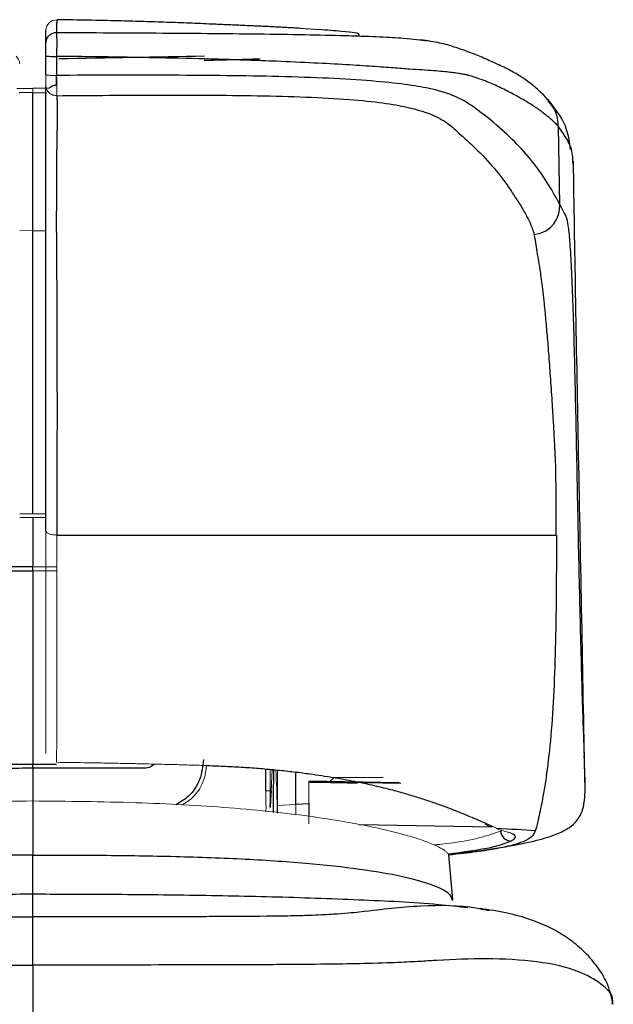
# Model space of a CAD drawing. Header units: millimetres. Extents: x -88 to 626, y -72 to 698.
# Tile 5 of 25: x 54 to 76, y 251 to 289. Entities that reach past the tile are written whole.
import ezdxf

# ---------------------------------------------------------------- set-up
doc = ezdxf.new("R2010")
doc.units = ezdxf.units.MM

msp = doc.modelspace()

# ---------------------------------------------------------------- linework, layer by layer
at = {"color": 8, "linetype": 'Continuous', "lineweight": 25}
for p, q in [((54.95, 286.105), (54.95, 286.466)), ((54.049, 285.824), (53.526, 285.813)), ((54.049, 285.824), (54.571, 285.813)), ((54.049, 267.795), (53.135, 267.795)), ((53.135, 267.654), (54.049, 267.654)), ((54.049, 267.654), (54.962, 267.655)), ((54.049, 260.291), (53.102, 260.291)), ((54.951, 260.289), (54.049, 260.291)), ((54.049, 260.163), (54.049, 258.906)), ((62.911, 259.29), (62.911, 260.117)), ((64.548, 258.791), (64.04, 258.776))]:
    msp.add_line(p, q, dxfattribs=at)
at = {"color": 7, "linetype": 'Continuous', "lineweight": 25}
for p, q in [((53.438, 285.976), (54.049, 285.987)), ((74.087, 281.549), (74.027, 284.531)), ((74.582, 283.065), (74.576, 283.212)), ((54.049, 269.67), (54.049, 267.795)), ((54.049, 260.163), (54.049, 260.291)), ((64.04, 258.776), (64.041, 259.993)), ((75.032, 259.62), (75.026, 259.962)), ((67.968, 259.594), (64.545, 259.654)), ((68.039, 259.57), (64.545, 259.631)), ((65.499, 259.8), (65.338, 259.64)), ((63.075, 258.673), (63.104, 259.29)), ((63.104, 259.29), (63.105, 259.29)), ((54.049, 258.906), (54.049, 256.851)), ((66.452, 258.016), (71.5, 257.928)), ((70.015, 255.165), (69.865, 256.846)), ((69.978, 255.161), (69.999, 255.125)), ((71.393, 254.734), (71.2, 254.772))]:
    msp.add_line(p, q, dxfattribs=at)
at = {"color": 144, "linetype": 'Continuous', "lineweight": 18}
for p, q in [((54.666, 285.982), (54.049, 285.987)), ((54.049, 280.568), (53.549, 280.58)), ((54.049, 269.81), (53.549, 269.812)), ((54.549, 269.812), (54.049, 269.81)), ((53.549, 269.673), (54.049, 269.67)), ((54.049, 269.67), (54.549, 269.673)), ((54.963, 267.795), (54.049, 267.795)), ((63.075, 260.099), (63.075, 259.29)), ((63.105, 259.29), (63.143, 260.092)), ((63.349, 258.448), (63.349, 260.069)), ((65.36, 259.591), (64.545, 259.605)), ((65.501, 259.8), (65.499, 259.8)), ((65.501, 259.8), (67.365, 259.8)), ((62.912, 258.697), (62.91, 258.495)), ((64.04, 258.776), (63.349, 258.728)), ((64.043, 258.373), (64.041, 258.776))]:
    msp.add_line(p, q, dxfattribs=at)
at = {"color": 7, "linetype": 'Continuous', "lineweight": 25, "flags": 128}
for points in [[(57.308, 288.539), (57.306, 288.539), (57.304, 288.536), (57.304, 288.535)], [(54.049, 267.654), (54.049, 267.671), (54.049, 267.689), (54.049, 267.707), (54.049, 267.724), (54.049, 267.742), (54.049, 267.76), (54.049, 267.777), (54.049, 267.795)], [(63.105, 259.29), (63.088, 258.937), (63.075, 258.66)]]:
    msp.add_lwpolyline(points, dxfattribs=at)
at = {"color": 144, "linetype": 'Continuous', "lineweight": 18, "flags": 128}
msp.add_lwpolyline([(63.075, 258.76), (63.075, 258.717), (63.075, 258.674)], dxfattribs=at)
at = {"color": 144, "linetype": 'Continuous', "lineweight": 18}
for centre, radius, start, end in [((54.948, 288.179), 0.4, 89.0043, 179.941), ((53.191, 286.912), 0.357, 1.5498, 52.3143)]:
    msp.add_arc(centre, radius, start, end, dxfattribs=at)
at = {"color": 7, "linetype": 'Continuous', "lineweight": 25}
msp.add_arc((72.235, 257.786), 0.402, 182.0213, 269.8808, dxfattribs=at)
for points, knots in [([(54.955, 288.579), (54.955, 288.564), (54.955, 288.534), (54.955, 288.475), (54.954, 288.405), (54.954, 288.321), (54.953, 288.221), (54.952, 288.141), (54.952, 288.101)], [0, 0, 0, 0, 0.163885, 0.328733, 0.49463, 0.661699, 0.830097, 1, 1, 1, 1]), ([(60.748, 288.421), (60.461, 288.433), (59.886, 288.458), (59.026, 288.489), (58.166, 288.516), (57.594, 288.531), (57.308, 288.539)], [0, 0, 0, 0, 0.251007, 0.501327, 0.750984, 1, 1, 1, 1]), ([(64.221, 288.255), (64.154, 288.259), (64.02, 288.267), (63.812, 288.278), (63.6, 288.29), (63.384, 288.301), (63.164, 288.312), (62.94, 288.323), (62.713, 288.334), (62.481, 288.344), (62.245, 288.355), (62.005, 288.366), (61.762, 288.377), (61.514, 288.387), (61.262, 288.399), (61.007, 288.41), (60.835, 288.417), (60.748, 288.421)], [0, 0, 0, 0, 0.06851, 0.136266, 0.203374, 0.269946, 0.336094, 0.401935, 0.467584, 0.53316, 0.598782, 0.664567, 0.730634, 0.797098, 0.864073, 0.931671, 1, 1, 1, 1]), ([(54.549, 287.707), (54.549, 287.754), (54.557, 287.804), (54.597, 287.901), (54.627, 287.948), (54.706, 288.025), (54.754, 288.055), (54.853, 288.093), (54.904, 288.101), (54.952, 288.101)], [0, 0, 0, 0, 0.25, 0.25, 0.5, 0.5, 0.75, 0.75, 1, 1, 1, 1]), ([(54.952, 288.1), (54.952, 288.082), (54.953, 288.047), (54.954, 287.94), (54.955, 287.867), (54.955, 287.695), (54.955, 287.596), (54.954, 287.392), (54.954, 287.288), (54.953, 287.191)], [0, 0, 0, 0, 0.25, 0.25, 0.5, 0.5, 0.75, 0.75, 1, 1, 1, 1]), ([(66.159, 287.974), (66.2, 287.974), (66.58, 287.967), (66.437, 288.002), (66.426, 288.023), (66.426, 288.024), (66.427, 288.025), (66.438, 288.043), (66.479, 288.065), (65.836, 288.14), (65.224, 288.187), (64.917, 288.21)], [0, 0, 0, 0, 0.038372, 0.357599, 0.357794, 0.359273, 0.363331, 0.378602, 0.677856, 0.838902, 1, 1, 1, 1]), ([(54.549, 287.202), (54.549, 287.321), (54.549, 287.439), (54.549, 287.622), (54.549, 287.686), (54.549, 287.707)], [0, 0, 0, 0, 0.5, 0.5, 1, 1, 1, 1]), ([(73.646, 285.529), (73.537, 285.644), (73.304, 285.889), (72.933, 286.195), (72.572, 286.451), (72.155, 286.685), (71.68, 286.908), (71.161, 287.139), (70.638, 287.353), (70.096, 287.54), (69.603, 287.699), (69.051, 287.781), (68.79, 287.82)], [0, 0, 0, 0, 0.095025, 0.202263, 0.331271, 0.471356, 0.602718, 0.711989, 0.801782, 0.876857, 0.941806, 1, 1, 1, 1]), ([(54.549, 287.202), (54.549, 287.201), (54.557, 287.199), (54.597, 287.197), (54.628, 287.195), (54.707, 287.193), (54.755, 287.192), (54.854, 287.191), (54.906, 287.191), (54.953, 287.191)], [0, 0, 0, 0, 0.25, 0.25, 0.5, 0.5, 0.75, 0.75, 1, 1, 1, 1]), ([(74.027, 284.531), (73.988, 284.572), (73.91, 284.654), (73.78, 284.775), (73.642, 284.895), (73.493, 285.015), (73.333, 285.134), (73.162, 285.252), (72.979, 285.371), (72.786, 285.49), (72.58, 285.609), (72.362, 285.729), (72.133, 285.85), (71.89, 285.971), (71.641, 286.091), (71.375, 286.207), (71.077, 286.318), (70.822, 286.407), (70.625, 286.465), (70.509, 286.493), (70.358, 286.523), (70.167, 286.553), (69.928, 286.583), (69.64, 286.614), (69.289, 286.645), (68.871, 286.672), (68.369, 286.706), (67.756, 286.753), (66.956, 286.811), (65.944, 286.876), (64.712, 286.942), (63.083, 287.016), (61.191, 287.08), (59.22, 287.128), (57.535, 287.159), (56.146, 287.18), (55.318, 287.188), (54.953, 287.191)], [0, 0, 0, 0, 0.039059, 0.07811, 0.117149, 0.156174, 0.195182, 0.234171, 0.27314, 0.312088, 0.351013, 0.389916, 0.428799, 0.467661, 0.506505, 0.542049, 0.582449, 0.62771, 0.639184, 0.65272, 0.668313, 0.68596, 0.703219, 0.720435, 0.737603, 0.754711, 0.769857, 0.786644, 0.805055, 0.825128, 0.846941, 0.870525, 0.905549, 0.936025, 0.961916, 0.983234, 1, 1, 1, 1]), ([(74.087, 281.549), (73.96, 281.788), (73.816, 282.049), (73.491, 282.581), (73.31, 282.848), (72.707, 283.621), (72.227, 284.112), (71.376, 284.84), (71.069, 285.082), (70.543, 285.439), (70.362, 285.557), (69.847, 285.782), (69.52, 285.89), (68.733, 286.046), (68.422, 286.096), (67.673, 286.19), (67.231, 286.234), (66.225, 286.31), (65.662, 286.342), (64.457, 286.394), (63.817, 286.414), (62.502, 286.444), (61.829, 286.454), (60.473, 286.468), (59.788, 286.471), (57.726, 286.479), (56.34, 286.478), (54.953, 286.466)], [0, 0, 0, 0, 0.125, 0.125, 0.25, 0.25, 0.5, 0.5, 0.625, 0.625, 0.6875, 0.6875, 0.75, 0.75, 0.78125, 0.78125, 0.8125, 0.8125, 0.84375, 0.84375, 0.875, 0.875, 0.90625, 0.90625, 0.9375, 0.9375, 1, 1, 1, 1]), ([(54.549, 269.167), (54.549, 269.434), (54.549, 269.966), (54.549, 270.766), (54.549, 271.565), (54.549, 272.364), (54.549, 273.032), (54.549, 273.561), (54.549, 273.948), (54.549, 274.327), (54.549, 274.699), (54.549, 275.062), (54.549, 275.417), (54.549, 275.763), (54.549, 276.102), (54.549, 276.433), (54.549, 277.173), (54.549, 278.228), (54.549, 279.224), (54.549, 279.887), (54.549, 280.301), (54.549, 280.496), (54.549, 280.59), (54.549, 280.652), (54.549, 280.716), (54.549, 280.802), (54.549, 280.899), (54.549, 281.037), (54.549, 281.192), (54.549, 281.446), (54.549, 281.779), (54.549, 282.325), (54.549, 283.002), (54.549, 283.666), (54.549, 284.191), (54.549, 284.497), (54.549, 284.693), (54.549, 284.792), (54.549, 284.891), (54.549, 285.011), (54.549, 285.129), (54.549, 285.242), (54.549, 285.361), (54.549, 285.485), (54.549, 285.616), (54.549, 285.754), (54.549, 285.896), (54.549, 286.006), (54.549, 286.058)], [0, 0, 0, 0, 0.012972, 0.025944, 0.038916, 0.051887, 0.064859, 0.071322, 0.077757, 0.08417, 0.090571, 0.096967, 0.103366, 0.109776, 0.116205, 0.122662, 0.129153, 0.16096, 0.193196, 0.214286, 0.235115, 0.255952, 0.263205, 0.271525, 0.280912, 0.291368, 0.311488, 0.326806, 0.35415, 0.37995, 0.440874, 0.503956, 0.628165, 0.75197, 0.813973, 0.875976, 0.897644, 0.906979, 0.923584, 0.937943, 0.948147, 0.957637, 0.966417, 0.974495, 0.981878, 0.98858, 0.994613, 1, 1, 1, 1]), ([(54.666, 285.982), (54.681, 285.997), (54.714, 286.031), (54.781, 286.07), (54.863, 286.1), (54.921, 286.103), (54.95, 286.105)], [0, 0, 0, 0, 0.214721, 0.471375, 0.738679, 1, 1, 1, 1]), ([(54.956, 285.701), (54.957, 285.68), (54.96, 285.635), (54.968, 285.567), (54.974, 285.492), (54.977, 285.409), (54.976, 285.321), (54.973, 285.228), (54.968, 285.133), (54.967, 285.025), (54.972, 284.904), (54.974, 284.774), (54.973, 284.631), (54.97, 284.481), (54.966, 284.344), (54.955, 284.197), (54.971, 284.009), (54.959, 283.749), (54.949, 283.452), (54.95, 283.139), (54.946, 282.838), (54.945, 282.511), (54.944, 282.168), (54.949, 281.926), (54.95, 281.787), (54.95, 281.747), (54.949, 281.695), (54.948, 281.633), (54.947, 281.561), (54.945, 281.479), (54.943, 281.39), (54.941, 281.293), (54.939, 281.19), (54.937, 281.081), (54.936, 280.969), (54.936, 280.853), (54.937, 280.733), (54.94, 280.607), (54.944, 280.473), (54.948, 280.326), (54.949, 280.219), (54.948, 280.152), (54.948, 280.13), (54.948, 280.105), (54.948, 280.075), (54.948, 280.041), (54.948, 280.003), (54.949, 279.959), (54.949, 279.909), (54.949, 279.854), (54.949, 279.793), (54.949, 279.725), (54.95, 279.651), (54.95, 279.569), (54.95, 279.481), (54.951, 279.385), (54.951, 279.282), (54.952, 279.172), (54.952, 279.055), (54.953, 278.93), (54.954, 278.798), (54.955, 278.659), (54.956, 278.511), (54.956, 278.355), (54.957, 278.191), (54.958, 278.019), (54.959, 277.837), (54.96, 277.646), (54.961, 277.446), (54.962, 277.236), (54.963, 277.015), (54.963, 276.784), (54.964, 276.541), (54.965, 276.287), (54.965, 276.021), (54.966, 275.742), (54.966, 275.449), (54.967, 275.142), (54.967, 274.82), (54.967, 274.481), (54.968, 274.125), (54.968, 273.75), (54.968, 273.353), (54.967, 272.932), (54.967, 272.492), (54.967, 272.035), (54.967, 271.561), (54.966, 271.072), (54.966, 270.569), (54.965, 270.056), (54.965, 269.534), (54.964, 269.185), (54.964, 269.009)], [0, 0, 0, 0, 0.002074, 0.004559, 0.007529, 0.011043, 0.015141, 0.019845, 0.025143, 0.030997, 0.039732, 0.050129, 0.062054, 0.079631, 0.100331, 0.12401, 0.149363, 0.190023, 0.248005, 0.290504, 0.337545, 0.389009, 0.443135, 0.495995, 0.500396, 0.506559, 0.514427, 0.523923, 0.534947, 0.547373, 0.56104, 0.575768, 0.591388, 0.607737, 0.624659, 0.64202, 0.659893, 0.678603, 0.698459, 0.719945, 0.743978, 0.746573, 0.749277, 0.752091, 0.755017, 0.758054, 0.761203, 0.764464, 0.767833, 0.77131, 0.774892, 0.778574, 0.782351, 0.786218, 0.790166, 0.794188, 0.798275, 0.802417, 0.806602, 0.810832, 0.815107, 0.819431, 0.823805, 0.828234, 0.832719, 0.837265, 0.841875, 0.846553, 0.851303, 0.856129, 0.861037, 0.866031, 0.871117, 0.876302, 0.881593, 0.887001, 0.892533, 0.898201, 0.904016, 0.909994, 0.916156, 0.922526, 0.92913, 0.935998, 0.943156, 0.950606, 0.958335, 0.966319, 0.974524, 0.982907, 0.991418, 1, 1, 1, 1]), ([(54.955, 285.698), (56.285, 285.71), (57.612, 285.717), (60.254, 285.72), (61.573, 285.717), (63.452, 285.681), (64.063, 285.663), (65.223, 285.614), (65.765, 285.582), (66.718, 285.504), (67.13, 285.457), (67.828, 285.354), (68.116, 285.297), (68.853, 285.123), (69.176, 285.004), (69.677, 284.757), (69.85, 284.629), (70.076, 284.434), (70.147, 284.368), (70.29, 284.237), (70.507, 284.042), (70.72, 283.847), (71.129, 283.457), (71.374, 283.193), (71.817, 282.659), (72.017, 282.389), (72.298, 281.979), (72.388, 281.842), (72.565, 281.566), (72.651, 281.427), (72.811, 281.147), (72.885, 281.005), (73.012, 280.719), (73.064, 280.572), (73.105, 280.426)], [0, 0, 0, 0, 0.0625, 0.0625, 0.125, 0.125, 0.15625, 0.15625, 0.1875, 0.1875, 0.21875, 0.21875, 0.25, 0.25, 0.3125, 0.3125, 0.375, 0.375, 0.40625, 0.40625, 0.4375, 0.5, 0.5, 0.625, 0.625, 0.75, 0.75, 0.8125, 0.8125, 0.875, 0.875, 0.9375, 0.9375, 1, 1, 1, 1]), ([(74.492, 283.657), (74.456, 283.902), (74.347, 284.66), (73.93, 285.178), (73.647, 285.528)], [0, 0, 0, 0, 0.323436, 1, 1, 1, 1]), ([(75.023, 260.13), (74.986, 262.159), (74.912, 266.242), (74.792, 272.242), (74.685, 277.873), (74.626, 281.533), (74.599, 283.213)], [0, 0, 0, 0, 0.2677253, 0.5385714, 0.7883088, 1, 1, 1, 1]), ([(73.948, 269.009), (73.947, 269.408), (73.944, 270.087), (73.936, 270.933), (73.931, 271.449), (73.921, 271.773), (73.909, 272.047), (73.892, 272.393), (73.87, 272.815), (73.841, 273.311), (73.799, 273.995), (73.744, 274.813), (73.68, 275.698), (73.617, 276.491), (73.556, 277.188), (73.482, 277.932), (73.4, 278.634), (73.318, 279.208), (73.259, 279.558), (73.226, 279.723), (73.215, 279.822), (73.203, 279.898), (73.183, 280.025), (73.158, 280.171), (73.132, 280.309), (73.113, 280.391), (73.104, 280.426)], [0, 0, 0, 0, 0.059593, 0.101681, 0.126571, 0.136894, 0.150757, 0.168274, 0.189641, 0.215135, 0.245023, 0.298353, 0.350679, 0.401427, 0.449975, 0.495887, 0.573847, 0.640669, 0.695707, 0.739084, 0.749997, 0.77957, 0.827091, 0.892535, 0.953473, 1, 1, 1, 1]), ([(54.964, 269.009), (56.844, 269.009), (58.713, 269.009), (62.325, 269.009), (64.067, 269.009), (67.345, 269.009), (68.88, 269.009), (71.657, 269.009), (72.9, 269.009), (73.948, 269.009)], [0, 0, 0, 0, 0.25, 0.25, 0.5, 0.5, 0.75, 0.75, 1, 1, 1, 1]), ([(73.957, 269.009), (73.955, 268.316), (73.95, 267.626), (73.938, 266.27), (73.93, 265.604), (73.887, 263.666), (73.834, 262.453), (73.694, 260.865), (73.61, 260.132), (73.518, 259.526), (73.456, 259.155), (73.424, 258.986), (73.335, 258.532), (73.284, 258.304), (73.223, 258.045), (73.205, 257.973), (73.174, 257.852), (73.161, 257.804), (73.149, 257.771)], [0, 0, 0, 0, 0.125, 0.125, 0.25, 0.25, 0.5, 0.5, 0.625, 0.6875, 0.6875, 0.75, 0.75, 0.875, 0.875, 0.9375, 0.9375, 1, 1, 1, 1]), ([(69.908, 256.892), (70.025, 256.903), (70.7, 256.967), (71.774, 257.118), (72.982, 257.34), (73.779, 257.567), (74.274, 257.785), (74.555, 257.967), (74.794, 258.23), (74.988, 258.613), (75.068, 259.273), (75.028, 260.14), (75.006, 260.634)], [0, 0, 0, 0, 0.027933, 0.16167, 0.325178, 0.465969, 0.574635, 0.65104, 0.699398, 0.753265, 0.859487, 1, 1, 1, 1]), ([(49.79, 260.163), (49.954, 260.163), (50.29, 260.163), (50.808, 260.161), (51.352, 260.158), (52.076, 260.153), (52.978, 260.151), (53.69, 260.159), (54.049, 260.163)], [0, 0, 0, 0, 0.116088, 0.238163, 0.366321, 0.500111, 0.747811, 1, 1, 1, 1]), ([(54.049, 260.163), (54.814, 260.163), (55.596, 260.163), (57.043, 260.163), (57.707, 260.163), (58.307, 260.163)], [0, 0, 0, 0, 0.5, 0.5, 1, 1, 1, 1]), ([(60.692, 260.252), (60.807, 260.248), (61.038, 260.241), (61.379, 260.226), (61.717, 260.209), (62.052, 260.189), (62.382, 260.166), (62.709, 260.141), (63.032, 260.113), (63.351, 260.082), (63.666, 260.049), (63.977, 260.013), (64.285, 259.975), (64.789, 259.908), (65.467, 259.805), (66.28, 259.657), (67.032, 259.497), (67.688, 259.335), (68.26, 259.177), (68.759, 259.025), (69.222, 258.871), (69.65, 258.718), (70.045, 258.568), (70.407, 258.423), (70.738, 258.285), (71.037, 258.157), (71.308, 258.039), (71.463, 257.972), (71.54, 257.938)], [0, 0, 0, 0, 0.020744, 0.041474, 0.062205, 0.082948, 0.103717, 0.124523, 0.145377, 0.166292, 0.187279, 0.208348, 0.229511, 0.250778, 0.314414, 0.377134, 0.43912, 0.500528, 0.551556, 0.602278, 0.652736, 0.702962, 0.752977, 0.802794, 0.852416, 0.901837, 0.95104, 1, 1, 1, 1]), ([(63.198, 260.086), (63.192, 259.677), (63.184, 259.137), (63.18, 258.597), (63.179, 258.466)], [0, 0, 0, 0, 0.757652, 1, 1, 1, 1]), ([(73.149, 257.766), (73.126, 257.723), (73.088, 257.655), (73.03, 257.569), (72.96, 257.508), (72.884, 257.456), (72.793, 257.406), (72.618, 257.327), (72.295, 257.222), (71.703, 257.093), (70.941, 256.968), (70.228, 256.89), (69.858, 256.849)], [0, 0, 0, 0, 0.137299, 0.2207579, 0.2790873, 0.3348907, 0.3881952, 0.4390318, 0.5873497, 0.7266135, 0.8581144, 1, 1, 1, 1]), ([(72.234, 257.385), (72.022, 257.295), (71.616, 257.123), (70.413, 256.96), (69.839, 256.882)], [0, 0, 0, 0, 0.522636, 1, 1, 1, 1]), ([(54.049, 255.36), (53.178, 255.359), (51.301, 255.356), (48.235, 255.326), (44.959, 255.267), (41.724, 255.151), (39.187, 255.034), (37.852, 254.884), (37.467, 254.84)], [0, 0, 0, 0, 0.160914, 0.346978, 0.5452, 0.742384, 0.925735, 1, 1, 1, 1]), ([(70.583, 254.845), (70.214, 254.887), (68.894, 255.035), (66.373, 255.151), (63.138, 255.267), (59.862, 255.326), (56.796, 255.356), (54.919, 255.359), (54.049, 255.36)], [0, 0, 0, 0, 0.07147, 0.255374, 0.453154, 0.651974, 0.8386, 1, 1, 1, 1]), ([(76.11, 251.189), (76.044, 251.467), (75.927, 251.968), (75.547, 252.573), (75.193, 252.999), (74.882, 253.303), (74.596, 253.543), (74.193, 253.83), (73.674, 254.119), (72.953, 254.414), (72.071, 254.67), (71.398, 254.767), (71.047, 254.817)], [0, 0, 0, 0, 0.101715, 0.183306, 0.242939, 0.28876, 0.344643, 0.412068, 0.534695, 0.675681, 0.830586, 1, 1, 1, 1])]:
    msp.add_open_spline(points, degree=3, knots=knots, dxfattribs=at)
at = {"color": 144, "linetype": 'Continuous', "lineweight": 18}
for points in [[(54.989, 288.585), (54.965, 288.584), (54.955, 288.581), (54.955, 288.579)], [(54.953, 286.466), (54.965, 286.168), (54.96, 285.895), (54.954, 285.698)], [(62.911, 259.29), (62.911, 259.092), (62.912, 258.895), (62.912, 258.697)], [(63.075, 258.76), (63.075, 258.937), (63.075, 259.113), (63.075, 259.29)], [(71.69, 257.864), (71.677, 257.865), (71.666, 257.865), (71.657, 257.865)]]:
    msp.add_open_spline(points, degree=3, dxfattribs=at)
at = {"color": 7, "linetype": 'Continuous', "lineweight": 25}
for points in [[(57.308, 288.539), (56.536, 288.558), (55.763, 288.573), (54.989, 288.585)], [(54.549, 287.707), (54.549, 287.953), (54.549, 288.096), (54.549, 288.179)], [(54.549, 286.487), (54.549, 286.725), (54.549, 286.964), (54.549, 287.202)], [(54.953, 287.191), (54.954, 286.949), (54.954, 286.708), (54.954, 286.466)], [(55.04, 287.108), (56.886, 287.14), (58.732, 287.173), (60.576, 287.206)], [(54.049, 280.568), (54.049, 282.61), (54.049, 284.391), (54.049, 285.824)], [(73.105, 280.426), (73.801, 280.511), (74.087, 281.052), (74.087, 281.549)], [(54.049, 267.654), (54.049, 265.207), (54.049, 262.753), (54.049, 260.291)], [(73.15, 257.766), (72.691, 257.8), (72.204, 257.833), (71.69, 257.864)], [(72.3, 257.652), (72.426, 257.565), (72.406, 257.476), (72.234, 257.385)], [(54.049, 252.672), (54.049, 253.469), (54.049, 254.466), (54.049, 254.5)], [(54.049, 252.672), (54.049, 251.409), (54.049, 250.114), (54.049, 248.786)]]:
    msp.add_open_spline(points, degree=3, dxfattribs=at)
at = {"color": 8, "linetype": 'Continuous', "lineweight": 25}
for points, knots in [([(54.952, 288.1), (56.297, 288.094), (58.953, 288.082), (62.221, 288.054), (64.587, 288.017), (66.099, 287.982), (67.294, 287.937), (68.415, 287.87), (68.796, 287.815), (69.041, 287.779)], [0, 0, 0, 0, 0.219039, 0.432494, 0.534606, 0.632208, 0.727271, 0.82478, 1, 1, 1, 1]), ([(62.696, 287.091), (62.443, 287.082), (61.825, 287.059), (61.03, 287.043), (60.56, 287.033)], [0, 0, 0, 0, 0.410062, 1, 1, 1, 1]), ([(74.027, 284.531), (74.008, 284.734), (73.974, 285.106), (73.734, 285.388), (73.626, 285.515)], [0, 0, 0, 0, 0.548715, 1, 1, 1, 1]), ([(74.576, 283.212), (74.575, 283.289), (74.573, 283.58), (74.383, 284.039), (74.146, 284.365), (74.027, 284.531)], [0, 0, 0, 0, 0.148719, 0.569069, 1, 1, 1, 1]), ([(74.087, 281.549), (74.144, 281.441), (74.257, 281.223), (74.371, 281.003), (74.454, 280.218), (74.529, 279.014), (74.61, 276.772), (74.692, 273.308), (74.762, 269.478), (74.843, 265.899), (74.915, 263.204), (74.972, 261.492), (74.995, 260.908), (75.006, 260.619)], [0, 0, 0, 0, 0.110355, 0.220373, 0.276125, 0.331965, 0.443321, 0.554742, 0.667223, 0.778292, 0.889762, 0.945556, 1, 1, 1, 1]), ([(54.049, 269.81), (54.049, 271.906), (54.049, 275.493), (54.049, 279.078), (54.049, 280.568)], [0, 0, 0, 0, 0.584297, 1, 1, 1, 1]), ([(60.542, 260.476), (60.508, 260.22), (60.439, 259.705), (60.04, 259.083), (59.648, 258.855), (59.48, 258.757)], [0, 0, 0, 0, 0.360138, 0.724689, 1, 1, 1, 1]), ([(58.307, 260.164), (58.379, 260.172), (58.509, 260.187), (58.61, 260.268), (58.656, 260.304)], [0, 0, 0, 0, 0.5506721, 1, 1, 1, 1]), ([(54.049, 256.851), (53.106, 256.85), (51.222, 256.848), (48.431, 256.804), (45.76, 256.702), (43.344, 256.53), (41.328, 256.297), (39.801, 256.017), (38.777, 255.709), (38.207, 255.424), (38.146, 255.24), (38.119, 255.161)], [0, 0, 0, 0, 0.113969, 0.227932, 0.342914, 0.45791, 0.572676, 0.687598, 0.800926, 0.915062, 1, 1, 1, 1]), ([(54.049, 255.36), (54.049, 255.539), (54.049, 255.977), (54.049, 256.526), (54.049, 256.851)], [0, 0, 0, 0, 0.4080683, 1, 1, 1, 1]), ([(54.049, 256.851), (54.991, 256.85), (56.875, 256.848), (59.666, 256.804), (62.337, 256.702), (64.753, 256.53), (66.769, 256.297), (68.296, 256.017), (69.32, 255.709), (69.89, 255.424), (69.952, 255.24), (69.978, 255.161)], [0, 0, 0, 0, 0.113969, 0.227932, 0.342914, 0.45791, 0.572676, 0.687598, 0.800926, 0.915062, 1, 1, 1, 1]), ([(54.049, 254.5), (54.049, 254.678), (54.049, 255.041), (54.049, 255.319), (54.049, 255.33), (54.049, 255.335)], [0, 0, 0, 0, 0.347999, 0.710261, 1, 1, 1, 1]), ([(34.294, 253.806), (34.321, 253.834), (34.375, 253.89), (34.467, 253.969), (34.566, 254.046), (34.672, 254.119), (34.786, 254.19), (34.907, 254.257), (35.033, 254.319), (35.164, 254.377), (35.3, 254.432), (35.647, 254.556), (36.258, 254.713), (37.046, 254.824), (37.712, 254.879), (38.189, 254.903), (38.6, 254.913), (38.907, 254.917), (39.138, 254.914), (39.316, 254.909), (39.466, 254.902), (39.635, 254.893), (39.815, 254.88), (40.006, 254.865), (40.209, 254.846), (40.435, 254.822), (40.714, 254.79), (41.08, 254.744), (41.504, 254.694), (41.943, 254.652), (42.241, 254.627), (42.466, 254.611), (42.655, 254.599), (42.844, 254.587), (43.108, 254.573), (43.403, 254.56), (43.738, 254.548), (44.107, 254.539), (44.502, 254.532), (45.435, 254.519), (47.086, 254.51), (48.858, 254.506), (50.022, 254.504), (50.642, 254.503), (51.193, 254.502), (51.75, 254.502), (52.302, 254.501), (52.899, 254.501), (53.47, 254.5), (53.862, 254.5), (54.049, 254.5)], [0, 0, 0, 0, 0.019021, 0.038019, 0.057053, 0.076191, 0.095431, 0.114599, 0.133691, 0.152714, 0.171675, 0.190584, 0.291974, 0.392362, 0.443913, 0.493264, 0.531628, 0.561374, 0.582265, 0.594166, 0.608673, 0.624086, 0.640418, 0.657683, 0.675894, 0.695068, 0.718487, 0.752034, 0.795958, 0.816718, 0.832047, 0.84189, 0.846218, 0.854661, 0.863089, 0.871501, 0.878785, 0.885478, 0.891612, 0.897217, 0.924449, 0.948507, 0.956079, 0.962892, 0.968941, 0.974244, 0.981207, 0.987122, 0.993852, 1, 1, 1, 1]), ([(71.2, 254.772), (71.097, 254.794), (70.412, 254.939), (69.173, 254.948), (67.662, 254.835), (66.801, 254.71), (65.754, 254.615), (64.888, 254.566), (64.09, 254.539), (62.905, 254.521), (61.061, 254.511), (57.966, 254.503), (55.616, 254.501), (54.049, 254.5)], [0, 0, 0, 0, 0.055681, 0.369359, 0.526202, 0.683013, 0.761096, 0.800349, 0.820287, 0.840281, 0.880081, 0.919997, 1, 1, 1, 1]), ([(32.026, 251.181), (32.019, 251.22), (31.953, 251.545), (32.433, 251.969), (33.383, 252.532), (35.005, 252.864), (36.693, 252.925), (38.019, 252.887), (38.766, 252.844), (39.529, 252.796), (40.446, 252.756), (41.266, 252.73), (42.539, 252.704), (44.592, 252.687), (46.899, 252.678), (50.063, 252.673), (52.453, 252.673), (54.049, 252.672)], [0, 0, 0, 0, 0.0163927, 0.1394422, 0.2625008, 0.4470966, 0.6317162, 0.6932561, 0.7548113, 0.8163027, 0.83939, 0.8624144, 0.8853618, 0.9083147, 0.9312429, 0.9540981, 1, 1, 1, 1]), ([(76.071, 251.181), (76.079, 251.22), (76.145, 251.545), (75.664, 251.969), (74.75, 252.51), (73.271, 252.834), (71.377, 252.937), (69.914, 252.882), (68.877, 252.815), (68.106, 252.774), (67.117, 252.736), (65.559, 252.704), (63.505, 252.687), (61.198, 252.678), (58.035, 252.673), (55.644, 252.673), (54.049, 252.672)], [0, 0, 0, 0, 0.016393, 0.139446, 0.262509, 0.430496, 0.598504, 0.746362, 0.78509, 0.823774, 0.86241, 0.885358, 0.908312, 0.931241, 0.954097, 1, 1, 1, 1])]:
    msp.add_open_spline(points, degree=3, knots=knots, dxfattribs=at)
at = {"color": 144, "linetype": 'Continuous', "lineweight": 18}
for points, knots in [([(64.917, 288.21), (64.864, 288.214), (64.756, 288.221), (64.585, 288.233), (64.407, 288.244), (64.283, 288.251), (64.221, 288.255)], [0, 0, 0, 0, 0.249392, 0.498913, 0.748978, 1, 1, 1, 1]), ([(54.549, 286.487), (54.549, 286.484), (54.557, 286.482), (54.597, 286.476), (54.628, 286.474), (54.707, 286.47), (54.755, 286.468), (54.855, 286.466), (54.906, 286.466), (54.953, 286.466)], [0, 0, 0, 0, 0.25, 0.25, 0.5, 0.5, 0.75, 0.75, 1, 1, 1, 1]), ([(54.549, 286.055), (54.549, 286.074), (54.549, 286.097), (54.549, 286.153), (54.549, 286.188), (54.549, 286.269), (54.549, 286.312), (54.549, 286.399), (54.549, 286.443), (54.549, 286.487)], [0, 0, 0, 0, 0.25, 0.25, 0.5, 0.5, 0.75, 0.75, 1, 1, 1, 1]), ([(54.049, 285.987), (54.049, 285.993), (54.049, 285.982), (54.049, 285.926), (54.049, 285.881), (54.049, 285.824)], [0, 0, 0, 0, 0.5, 0.5, 1, 1, 1, 1]), ([(54.954, 285.701), (54.907, 285.7), (54.856, 285.707), (54.757, 285.741), (54.709, 285.768), (54.629, 285.837), (54.598, 285.879), (54.558, 285.967), (54.549, 286.012), (54.549, 286.055)], [0, 0, 0, 0, 0.25, 0.25, 0.5, 0.5, 0.75, 0.75, 1, 1, 1, 1]), ([(54.049, 280.568), (54.049, 280.568), (54.049, 280.568), (54.052, 280.568), (54.061, 280.568), (54.094, 280.568), (54.225, 280.568), (54.384, 280.567), (54.515, 280.569), (54.549, 280.57)], [0, 0, 0, 0, 0.000525, 0.004386, 0.014863, 0.054088, 0.205585, 0.800179, 1, 1, 1, 1]), ([(54.549, 260.715), (54.549, 261.66), (54.549, 262.964), (54.549, 265.906), (54.549, 267.514), (54.549, 269.167)], [0, 0, 0, 0, 0.5, 0.5, 1, 1, 1, 1]), ([(54.549, 269.167), (54.549, 269.148), (54.558, 269.128), (54.598, 269.088), (54.63, 269.069), (54.712, 269.038), (54.762, 269.026), (54.864, 269.011), (54.916, 269.008), (54.964, 269.009)], [0, 0, 0, 0, 0.25, 0.25, 0.5, 0.5, 0.75, 0.75, 1, 1, 1, 1]), ([(54.964, 269.009), (54.963, 268.167), (54.962, 267.333), (54.96, 265.708), (54.959, 264.917), (54.958, 263.414), (54.957, 262.704), (54.955, 261.424), (54.955, 260.854), (54.954, 260.374)], [0, 0, 0, 0, 0.25, 0.25, 0.5, 0.5, 0.75, 0.75, 1, 1, 1, 1]), ([(54.954, 260.374), (55.124, 260.372), (55.469, 260.368), (55.994, 260.36), (56.534, 260.351), (57.089, 260.341), (57.658, 260.33), (58.241, 260.317), (58.837, 260.303), (59.446, 260.287), (60.067, 260.27), (60.482, 260.258), (60.692, 260.252)], [0, 0, 0, 0, 0.087266, 0.177309, 0.270151, 0.365808, 0.464303, 0.565652, 0.669869, 0.776979, 0.887009, 1, 1, 1, 1]), ([(59.702, 258.745), (59.844, 258.832), (60.229, 259.069), (60.577, 259.629), (60.629, 260.085), (60.649, 260.253)], [0, 0, 0, 0, 0.269389, 0.730973, 1, 1, 1, 1]), ([(63.288, 260.076), (63.309, 259.618), (63.333, 259.076), (63.342, 258.533), (63.344, 258.448)], [0, 0, 0, 0, 0.843381, 1, 1, 1, 1]), ([(64.545, 259.631), (64.545, 259.223), (64.546, 258.406), (64.544, 257.959), (64.546, 258.078), (64.546, 258.092)], [0, 0, 0, 0, 0.470818, 0.939808, 1, 1, 1, 1]), ([(64.545, 259.605), (64.545, 259.61), (64.545, 259.618), (64.545, 259.626), (64.545, 259.629), (64.545, 259.631)], [0, 0, 0, 0, 0.5, 0.7, 1, 1, 1, 1]), ([(65.36, 259.591), (65.422, 259.592), (65.546, 259.593), (65.892, 259.59), (66.187, 259.586), (66.364, 259.583), (66.387, 259.583)], [0, 0, 0, 0, 0.3179345, 0.6355578, 0.9532236, 1, 1, 1, 1]), ([(63.075, 259.29), (63.073, 259.29), (63.07, 259.29), (63.059, 259.29), (63.046, 259.29), (63.035, 259.29), (63.014, 259.29), (62.977, 259.29), (62.932, 259.29), (62.911, 259.29)], [0, 0, 0, 0, 0.155681, 0.286503, 0.388721, 0.460472, 0.50107, 0.763615, 1, 1, 1, 1]), ([(64.55, 258.349), (64.55, 258.374), (64.55, 258.424), (64.549, 258.508), (64.549, 258.599), (64.548, 258.697), (64.547, 258.802), (64.546, 258.912), (64.546, 259.029), (64.545, 259.151), (64.545, 259.237), (64.545, 259.28)], [0, 0, 0, 0, 0.116137, 0.230762, 0.343996, 0.455949, 0.566728, 0.676433, 0.785156, 0.892985, 1, 1, 1, 1]), ([(54.049, 258.906), (52.74, 258.894), (50.199, 258.872), (47.348, 258.715), (45.498, 258.553), (44.411, 258.437), (43.426, 258.312), (42.515, 258.174), (41.654, 258.024), (40.626, 257.811), (39.67, 257.565), (39.015, 257.341), (38.657, 257.18), (38.462, 257.071), (38.341, 256.984), (38.27, 256.914), (38.232, 256.858), (38.231, 256.826), (38.231, 256.815)], [0, 0, 0, 0, 0.1575913, 0.3061519, 0.3549201, 0.4060664, 0.459613, 0.5034695, 0.5546915, 0.6133198, 0.7115002, 0.795602, 0.8438055, 0.8856745, 0.9211776, 0.9517253, 0.982399, 1, 1, 1, 1]), ([(69.866, 256.831), (69.858, 256.855), (69.843, 256.903), (69.746, 256.994), (69.551, 257.127), (69.147, 257.318), (68.436, 257.562), (67.485, 257.808), (66.46, 258.02), (65.601, 258.171), (64.084, 258.401), (61.604, 258.668), (57.914, 258.871), (55.362, 258.894), (54.049, 258.906)], [0, 0, 0, 0, 0.038361, 0.073271, 0.129341, 0.199581, 0.283896, 0.382183, 0.441334, 0.492923, 0.536991, 0.690856, 0.840862, 1, 1, 1, 1]), ([(69.293, 257.238), (69.365, 257.245), (70.263, 257.328), (71.142, 257.514), (71.603, 257.686), (71.834, 257.772)], [0, 0, 0, 0, 0.041397, 0.519249, 1, 1, 1, 1]), ([(71.54, 257.938), (71.513, 257.936), (71.457, 257.932), (71.372, 257.951), (71.301, 257.982), (71.267, 258.013), (71.255, 258.024)], [0, 0, 0, 0, 0.261198, 0.544634, 0.845109, 1, 1, 1, 1]), ([(71.54, 257.938), (71.557, 257.931), (71.594, 257.914), (71.643, 257.889), (71.674, 257.873), (71.69, 257.864)], [0, 0, 0, 0, 0.297125, 0.6303952, 1, 1, 1, 1]), ([(71.657, 257.865), (71.674, 257.86), (71.695, 257.853), (71.746, 257.835), (71.782, 257.822), (71.865, 257.791), (71.92, 257.772), (71.992, 257.751), (72.012, 257.745), (72.086, 257.725), (72.116, 257.717), (72.137, 257.711), (72.148, 257.708), (72.147, 257.708), (72.231, 257.684), (72.279, 257.666), (72.3, 257.652)], [0, 0, 0, 0, 0.125, 0.125, 0.25, 0.25, 0.5, 0.5, 0.625, 0.625, 0.6875, 0.71875, 0.71875, 0.75, 0.75, 1, 1, 1, 1])]:
    msp.add_open_spline(points, degree=3, knots=knots, dxfattribs=at)

doc.saveas('drawing.dxf')
